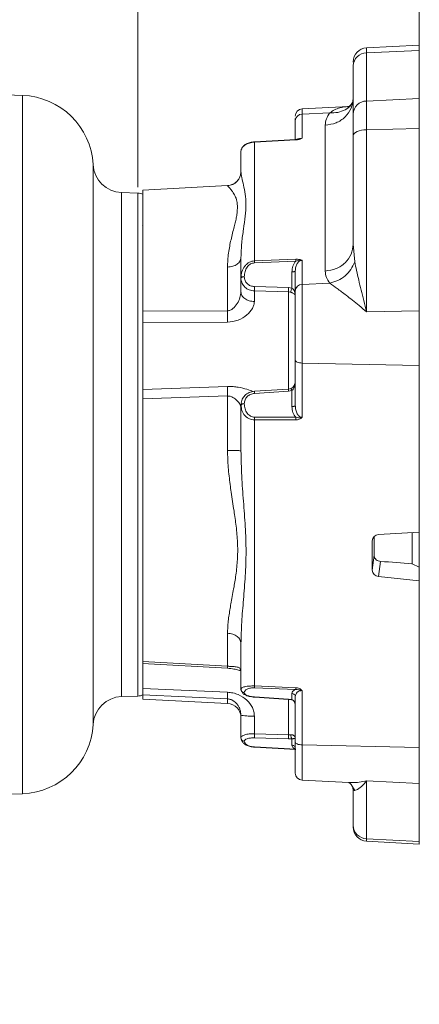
# Model space of a CAD drawing. Header units: inches. Extents: x 0.3 to 33.9, y 0.2 to 21.7.
# Tile 6 of 17: x 12.4 to 15.8, y 5.2 to 13.6. Entities that reach past the tile are written whole.
import ezdxf

# ---------------------------------------------------------------- set-up
doc = ezdxf.new("R2010")
doc.units = ezdxf.units.IN
doc.header["$MEASUREMENT"] = 0
doc.layers.add('SLD-0', color=7, linetype='Continuous', lineweight=15)
doc.styles.add('SLDTEXTSTYLE0', font='TXT', dxfattribs={"width": 0.75})
doc.dimstyles.new('SLDDIMSTYLE0', dxfattribs={"dimtxt": 0.25, "dimasz": 0.13, "dimexe": 0, "dimexo": 0.0625, "dimgap": 0.0625, "dimtad": 0, "dimtih": 1, "dimtoh": 1, "dimrnd": 1e-09, "dimzin": 12, "dimdsep": 46, "dimtxsty": 'SLDTEXTSTYLE0', "dimsah": 1, "dimcen": 0.09, "dimadec": 0, "dimazin": 3, "dimtfac": 1, "dimtofl": 0, "dimtmove": 0, "dimatfit": 3, "dimfxl": 1, "dimfrac": 2, "dimtolj": 1, "dimtzin": 12, "dimarcsym": 0})
doc.dimstyles.new('SLDDIMSTYLE2', dxfattribs={"dimtxt": 0, "dimasz": 0.13, "dimexe": 0, "dimexo": 0.0625, "dimgap": 0, "dimtad": 0, "dimtih": 1, "dimtoh": 1, "dimdec": 0, "dimrnd": 1e-09, "dimzin": 0, "dimdsep": 46, "dimtxsty": 'Standard', "dimsah": 1, "dimcen": 0.09, "dimadec": 0, "dimazin": 0, "dimtfac": 0.13, "dimtdec": 0, "dimtofl": 0, "dimtmove": 0, "dimatfit": 3, "dimfxl": 1, "dimfrac": 2, "dimtolj": 1, "dimtzin": 0, "dimarcsym": 0})

# ---------------------------------------------------------------- blocks, each defined once
blk = doc.blocks.new('_D_8')
at = {"layer": 'SLD-0'}
for p, q in [((13.3825, 12.1594), (13.3825, 14.0317)), ((10.5489, 13.9435), (10.4981, 13.9435)), ((10.4981, 13.9435), (10.4981, 13.5467)), ((11.6918, 13.9435), (11.7426, 13.9435)), ((11.7426, 13.9435), (11.7426, 13.5467)), ((8.8583, 13.9067), (10.4093, 13.9067)), ((13.3825, 13.9067), (11.8315, 13.9067)), ((10.4981, 13.5467), (10.5489, 13.5467)), ((11.7426, 13.5467), (11.6918, 13.5467))]:
    blk.add_line(p, q, dxfattribs=at)
for points in [[(8.8583, 13.9067), (8.9883, 13.8867), (8.9883, 13.9267)], [(13.3825, 13.9067), (13.2525, 13.9267), (13.2525, 13.8867)]]:
    blk.add_solid(points, dxfattribs=at)
at = {"layer": 'SLD-0', "char_height": 0.25, "attachment_point": 1, "style": 'SLDTEXTSTYLE0'}
for s, insert in [('4.52', (10.6955, 14.3166, -0.8581)), ('114.91', (10.6124, 13.8689, -0.8581))]:
    blk.add_mtext(s, dxfattribs=dict(at, insert=insert))
blk = doc.blocks.new('_D_9')
at = {"layer": 'SLD-0'}
for p, q in [((15.7663, 12.7063), (15.7663, 15.0658)), ((8.8583, 14.9408), (11.6012, 14.9408)), ((11.7408, 14.9776), (11.69, 14.9776)), ((11.69, 14.9776), (11.69, 14.5807)), ((12.8837, 14.9776), (12.9345, 14.9776)), ((12.9345, 14.9776), (12.9345, 14.5807)), ((15.7663, 14.9408), (13.0234, 14.9408)), ((11.69, 14.5807), (11.7408, 14.5807)), ((12.9345, 14.5807), (12.8837, 14.5807))]:
    blk.add_line(p, q, dxfattribs=at)
for points in [[(8.8583, 14.9408), (8.9883, 14.9208), (8.9883, 14.9608)], [(15.7663, 14.9408), (15.6363, 14.9608), (15.6363, 14.9208)]]:
    blk.add_solid(points, dxfattribs=at)
at = {"layer": 'SLD-0', "char_height": 0.25, "attachment_point": 1, "style": 'SLDTEXTSTYLE0'}
for s, insert in [('6.91', (11.8875, 15.3506, -0.8581)), ('175.46', (11.8043, 14.903, -0.8581))]:
    blk.add_mtext(s, dxfattribs=dict(at, insert=insert))

msp = doc.modelspace()

# ---------------------------------------------------------------- linework, layer by layer
at = {"color": 7, "linetype": 'Continuous', "lineweight": 15}
for p, q in [((15.7663, 13.3625), (15.32, 13.3391)), ((15.7663, 13.3173), (15.7663, 13.3625)), ((15.32, 13.2959), (15.7663, 13.3173)), ((15.32, 13.2959), (15.32, 12.8886)), ((15.7663, 12.9099), (15.7663, 13.3173)), ((15.2063, 13.2176), (15.2063, 13.2178)), ((15.2063, 13.1972), (15.2063, 13.1865)), ((15.2063, 13.1865), (15.2063, 12.7791)), ((12.4069, 12.9364), (8.8583, 13.0604)), ((15.1704, 12.8424), (14.7731, 12.8216)), ((15.32, 12.8886), (15.7663, 12.9099)), ((15.32, 12.8886), (15.32, 12.6463)), ((15.7663, 12.6563), (15.7663, 12.9099)), ((14.7731, 12.7779), (15.0095, 12.7892)), ((14.7731, 12.7779), (14.7731, 12.5731)), ((14.7163, 12.7399), (14.7163, 12.7232)), ((14.7163, 12.5624), (14.7163, 12.7232)), ((14.9694, 11.449), (14.9694, 12.6837)), ((15.2063, 12.5952), (15.2063, 11.677)), ((15.32, 12.6463), (15.7663, 12.6563)), ((15.32, 12.6463), (15.32, 11.1027)), ((15.7663, 11.1127), (15.7663, 12.6563)), ((14.7216, 12.5627), (14.3695, 12.5427)), ((14.7208, 12.56), (14.37, 12.5402)), ((14.37, 12.5402), (14.37, 11.5351)), ((14.747, 12.5666), (14.7206, 12.5626)), ((14.7731, 12.5731), (14.7457, 12.5662)), ((14.2563, 12.4648), (14.2563, 12.292)), ((14.2625, 12.4852), (14.2583, 12.4781)), ((14.1426, 12.1728), (13.4263, 12.1352)), ((13.3825, 12.1094), (13.2453, 12.1142)), ((13.4263, 12.1352), (13.4263, 11.1089)), ((13.424, 11.8337), (13.4215, 11.8335)), ((15.2063, 11.677), (15.2193, 11.5269)), ((14.2563, 11.5644), (14.2563, 11.3916)), ((14.37, 11.5351), (14.7208, 11.5488)), ((14.37, 11.5184), (14.7208, 11.5321)), ((14.7731, 11.5407), (14.7731, 11.3359)), ((14.1426, 11.4823), (14.1426, 11.1134)), ((14.6878, 11.4412), (14.6878, 11.3054)), ((14.7163, 11.4519), (14.7163, 11.2812)), ((14.2563, 11.3895), (14.2563, 11.3916)), ((14.2563, 11.3895), (14.2593, 11.3647)), ((14.2847, 11.4002), (14.2847, 11.4023)), ((15.0095, 11.3472), (14.7731, 11.3359)), ((14.6594, 11.3105), (14.37, 11.3178)), ((14.37, 11.1904), (14.37, 11.2806)), ((14.37, 11.2806), (14.6594, 11.273)), ((14.6878, 11.3054), (14.6594, 11.3105)), ((14.6784, 11.2696), (14.6594, 11.273)), ((14.7731, 11.3359), (14.7731, 10.6706)), ((13.4263, 11.1089), (14.1426, 11.1134)), ((13.4263, 11.1089), (13.4263, 10.3671)), ((15.32, 11.1027), (15.7663, 11.1127)), ((15.7663, 10.6494), (15.7663, 11.1127)), ((13.4263, 11.0136), (14.1426, 11.0158)), ((14.7163, 10.695), (14.7163, 10.3122)), ((14.7731, 10.6706), (15.7663, 10.6494)), ((14.7731, 10.6706), (14.7731, 10.2115)), ((15.7663, 9.2384), (15.7663, 10.6494)), ((14.1426, 10.4719), (13.4263, 10.4469)), ((14.6591, 10.4503), (14.3697, 10.4321)), ((14.37, 10.4129), (14.6594, 10.4311)), ((14.6787, 10.4546), (14.6591, 10.4503)), ((14.6594, 10.4311), (14.6878, 10.4373)), ((14.6878, 10.4373), (14.6878, 10.3015)), ((14.1426, 10.3914), (13.4263, 10.3671)), ((13.4263, 10.3671), (13.4263, 8.1446)), ((14.1426, 9.93), (14.1426, 10.3914)), ((14.2584, 10.3185), (14.2563, 10.3145)), ((14.2563, 10.3145), (14.2563, 10.3166)), ((14.2601, 10.2924), (14.2563, 10.3145)), ((14.2563, 10.3145), (14.2563, 9.9272)), ((14.2565, 10.3044), (14.2577, 10.316)), ((14.2605, 10.322), (14.2593, 10.3153)), ((14.2847, 10.3252), (14.2847, 10.3273)), ((14.7208, 10.2118), (14.37, 10.2123)), ((14.37, 10.1894), (14.37, 7.9361)), ((14.7208, 10.1889), (14.37, 10.1894)), ((15.4216, 9.2182), (15.7663, 9.2384)), ((15.7063, 9.2349), (15.7063, 8.9678)), ((15.7663, 8.9388), (15.7663, 9.2384)), ((15.3669, 8.9181), (15.3669, 9.1648)), ((15.3829, 9.1652), (15.3831, 9.0438)), ((15.3831, 9.0438), (15.3669, 8.9181)), ((15.4216, 8.8624), (15.4382, 8.9912)), ((15.7063, 8.9708), (15.7663, 8.9414)), ((15.7663, 8.8275), (15.7663, 8.9414)), ((15.7663, 8.8275), (15.4216, 8.8624)), ((15.7663, 7.4164), (15.7663, 8.8275)), ((14.1426, 8.3832), (14.1426, 8.1034)), ((14.2563, 8.2959), (14.2563, 7.9086)), ((13.4215, 8.1272), (14.142, 8.0862)), ((13.4263, 8.1446), (14.1426, 8.1034)), ((13.4263, 8.1446), (13.4263, 8.1298)), ((13.4263, 8.1248), (13.4263, 7.8613)), ((14.37, 7.9361), (14.7208, 7.9216)), ((14.37, 7.9203), (14.7208, 7.9059)), ((13.2453, 7.8465), (13.3825, 7.8513)), ((14.1426, 7.8832), (13.4263, 7.9143)), ((14.1426, 7.8268), (13.4263, 7.8605)), ((13.4263, 7.8605), (13.4263, 7.8255)), ((14.2563, 7.9078), (14.2563, 7.9086)), ((14.2563, 7.9078), (14.2588, 7.8991)), ((14.2847, 7.8798), (14.2847, 7.8806)), ((14.3696, 7.8415), (14.659, 7.8225)), ((14.6594, 7.8244), (14.37, 7.8434)), ((14.6878, 7.8729), (14.6878, 7.8208)), ((14.7163, 7.8449), (14.7163, 7.4621)), ((14.7731, 7.8968), (14.7731, 7.4376)), ((13.4263, 7.8255), (14.1426, 7.7879)), ((14.659, 7.8225), (14.6839, 7.8194)), ((14.6878, 7.8208), (14.6594, 7.8244)), ((14.37, 7.532), (14.37, 7.6805)), ((14.2563, 7.4968), (14.2593, 7.5056)), ((14.6594, 7.5236), (14.37, 7.532)), ((14.6594, 7.5236), (14.6784, 7.5238)), ((14.2563, 7.496), (14.2563, 7.4968)), ((14.2602, 7.483), (14.2563, 7.496)), ((14.2584, 7.4828), (14.2624, 7.4758)), ((14.2847, 7.468), (14.2847, 7.4688)), ((14.37, 7.4968), (14.6594, 7.4875)), ((14.7208, 7.4001), (14.37, 7.4199)), ((14.6594, 7.4875), (14.6878, 7.4883)), ((14.6878, 7.4883), (14.6878, 7.4363)), ((14.7731, 7.4376), (15.7663, 7.4164)), ((14.3694, 7.418), (14.7216, 7.398)), ((15.7663, 7.1105), (15.7663, 7.4164)), ((14.7731, 7.1391), (15.1704, 7.1183)), ((15.32, 7.1329), (15.7663, 7.1105)), ((15.32, 7.1329), (15.32, 6.6426)), ((15.7663, 6.6202), (15.7663, 7.1105)), ((10.91, 6.972), (12.4069, 7.0243)), ((15.2063, 7.0491), (15.2091, 7.0497)), ((15.2063, 7.0491), (15.2063, 6.7574)), ((15.32, 6.6426), (15.7663, 6.6202)), ((15.32, 6.6216), (15.7663, 6.5983)), ((15.7663, 6.5983), (15.7663, 6.6202))]:
    msp.add_line(p, q, dxfattribs=at)
at = {"color": 8, "linetype": 'Continuous', "lineweight": 15}
for p, q in [((15.32, 13.3391), (15.32, 13.2959)), ((12.4069, 12.9364), (12.4069, 9.9804)), ((14.7731, 12.8216), (14.7731, 12.7779)), ((13.0044, 12.3505), (13.0044, 7.6102)), ((14.1426, 12.1722), (14.1426, 12.1728)), ((13.2453, 9.9804), (13.2453, 12.1142)), ((13.3825, 12.1094), (13.3825, 9.9804)), ((14.6594, 11.273), (14.6594, 10.4434)), ((12.4069, 9.9804), (12.4069, 7.0243)), ((13.2453, 7.8465), (13.2453, 9.9804)), ((13.3825, 9.9804), (13.3825, 7.8513)), ((15.3669, 9.1648), (15.3686, 9.1774)), ((14.1426, 7.7879), (14.1426, 7.8268)), ((14.6594, 7.8235), (14.6594, 7.5236)), ((14.7731, 7.4376), (14.7731, 7.1391)), ((15.1888, 7.102), (15.2193, 7.052)), ((15.2091, 7.0497), (15.2193, 7.052)), ((15.32, 6.6426), (15.32, 6.6216))]:
    msp.add_line(p, q, dxfattribs=at)
at = {"color": 7, "linetype": 'Continuous', "lineweight": 15, "flags": 128}
for points in [[(15.2063, 12.5952), (15.2084, 12.6049), (15.2148, 12.6142), (15.2252, 12.6228), (15.2392, 12.6304), (15.2564, 12.6368), (15.276, 12.6417), (15.2975, 12.6449), (15.32, 12.6463)], [(14.7163, 10.695), (14.7174, 10.6904), (14.7205, 10.686), (14.7257, 10.6819), (14.7328, 10.6782), (14.7413, 10.6752), (14.7512, 10.6728), (14.7619, 10.6713), (14.7731, 10.6706)], [(14.7163, 7.4621), (14.7174, 7.4574), (14.7205, 7.453), (14.7257, 7.4489), (14.7328, 7.4452), (14.7413, 7.4422), (14.7512, 7.4399), (14.7619, 7.4383), (14.7731, 7.4376)]]:
    msp.add_lwpolyline(points, dxfattribs=at)
at = {"color": 7, "linetype": 'Continuous', "lineweight": 15}
for centre, radius, start, end in [((15.3263, 13.2192), 0.12, 93, 180), ((15.3207, 13.1814), 0.1145, 90.34128, 177.46276), ((12.3853, 12.3168), 0.62, 3.11173, 88), ((15.3207, 12.7741), 0.1145, 90.34128, 177.46276), ((14.7763, 12.7617), 0.06, 93, 180), ((14.7735, 12.7207), 0.0573, 90.34124, 177.46265), ((13.254, 12.364), 0.25, 183.11173, 268), ((14.1363, 12.2926), 0.12, 273, 0), ((13.3783, 11.9895), 0.12, 66.42182, 88), ((14.7735, 11.2786), 0.0573, 90.34126, 177.46275), ((15.4225, 9.1626), 0.0556, 90.85276, 177.79473), ((15.4254, 8.9208), 0.0585, 182.56176, 266.33936), ((13.254, 7.5967), 0.25, 92, 176.88827), ((13.3783, 7.9712), 0.12, 272, 293.57818), ((14.1363, 7.6681), 0.12, 0, 87), ((12.3853, 7.6439), 0.62, 272, 356.88827), ((14.7763, 7.199), 0.06, 180, 267), ((15.3235, 6.7598), 0.1172, 181.17544, 268.29146), ((15.3263, 6.7415), 0.12, 180, 267)]:
    msp.add_arc(centre, radius, start, end, dxfattribs=at)
for centre, major_axis, ratio, start_param, end_param in [((15.4877, 9.9804), (0.0428, 2.001), 0.047841, 1.97154, 1.991375), ((13.313, 9.9804), (22.9031, -1.826), 0.035728, 4.80816, 4.819922)]:
    msp.add_ellipse(centre, major_axis=major_axis, ratio=ratio, start_param=start_param, end_param=end_param, dxfattribs=at)
for points, knots in [([(14.9694, 12.6837), (15.0008, 12.6884), (15.0637, 12.6978), (15.1416, 12.7511), (15.1958, 12.8249), (15.2028, 12.8827), (15.2063, 12.9117)], [0, 0, 0, 0, 0.2500005, 0.4999994, 0.7500002, 1, 1, 1, 1]), ([(15.19, 12.8591), (15.1829, 12.8525), (15.1699, 12.8405), (15.158, 12.8389), (15.1593, 12.8398), (15.1595, 12.84)], [0, 0, 0, 0, 0.487523, 0.894623, 1, 1, 1, 1]), ([(15.2065, 12.9112), (15.2048, 12.8986), (15.2017, 12.8744), (15.1936, 12.8639), (15.1897, 12.8588)], [0, 0, 0, 0, 0.520441, 1, 1, 1, 1]), ([(14.9694, 12.6837), (14.971, 12.7017), (14.9741, 12.7371), (14.9979, 12.7721), (15.0095, 12.7892)], [0, 0, 0, 0, 0.510172, 1, 1, 1, 1]), ([(15.2063, 12.7791), (15.2063, 12.7691), (15.2063, 12.7488), (15.2063, 12.7053), (15.2063, 12.6543), (15.2063, 12.6148), (15.2063, 12.5952)], [0, 0, 0, 0, 0.248015, 0.5, 0.751986, 1, 1, 1, 1]), ([(14.3699, 12.5427), (14.3639, 12.5422), (14.3518, 12.5412), (14.3272, 12.5362), (14.2984, 12.525), (14.2761, 12.5104), (14.2704, 12.4993), (14.269, 12.4965)], [0, 0, 0, 0, 0.131102, 0.267168, 0.56051, 0.888831, 1, 1, 1, 1]), ([(14.7731, 12.5731), (14.77, 12.5714), (14.7637, 12.5679), (14.7505, 12.564), (14.7361, 12.5612), (14.7259, 12.5605), (14.7208, 12.56)], [0, 0, 0, 0, 0.2444647, 0.4990197, 0.7447555, 1, 1, 1, 1]), ([(14.7295, 12.564), (14.7305, 12.5645), (14.733, 12.5661), (14.7411, 12.5684), (14.751, 12.5706), (14.7619, 12.5723), (14.7695, 12.5728), (14.7731, 12.5731)], [0, 0, 0, 0, 0.154569, 0.414008, 0.634945, 0.823863, 1, 1, 1, 1]), ([(14.2677, 12.4945), (14.2665, 12.4933), (14.2567, 12.4841), (14.2565, 12.4738), (14.2563, 12.4648)], [0, 0, 0, 0, 0.125321, 1, 1, 1, 1]), ([(14.2563, 12.292), (14.2546, 12.2768), (14.2512, 12.2464), (14.2252, 12.2076), (14.1878, 12.1796), (14.1576, 12.1747), (14.1426, 12.1722)], [0, 0, 0, 0, 0.25, 0.5, 0.75, 1, 1, 1, 1]), ([(14.2563, 12.292), (14.2578, 12.2754), (14.261, 12.242), (14.2777, 12.1774), (14.2942, 12.1021), (14.3006, 12.0132), (14.294, 11.9155), (14.2778, 11.8071), (14.261, 11.6913), (14.2579, 11.6064), (14.2563, 11.5644)], [0, 0, 0, 0, 0.121819, 0.246159, 0.37231, 0.499812, 0.627339, 0.753412, 0.877968, 1, 1, 1, 1]), ([(14.1426, 12.1722), (14.1429, 12.1715), (14.1435, 12.17), (14.1482, 12.165), (14.1552, 12.1578), (14.164, 12.1483), (14.174, 12.1366), (14.1853, 12.1218), (14.1967, 12.1042), (14.2068, 12.0851), (14.2155, 12.0648), (14.2216, 12.0419), (14.2252, 12.0158), (14.2264, 11.9855), (14.2245, 11.9503), (14.2191, 11.9103), (14.2105, 11.8679), (14.1986, 11.8215), (14.1853, 11.7707), (14.172, 11.7164), (14.1601, 11.6605), (14.1506, 11.6024), (14.144, 11.5429), (14.143, 11.5018), (14.1426, 11.4823)], [0, 0, 0, 0, 0.038535, 0.080092, 0.124727, 0.164935, 0.204062, 0.249935, 0.297039, 0.336894, 0.375079, 0.416202, 0.457771, 0.499837, 0.549207, 0.599286, 0.647846, 0.695432, 0.749651, 0.802631, 0.851567, 0.902468, 0.953627, 1, 1, 1, 1]), ([(14.9694, 11.449), (15.0008, 11.4537), (15.0637, 11.4631), (15.1416, 11.5164), (15.1958, 11.5902), (15.2028, 11.648), (15.2063, 11.677)], [0, 0, 0, 0, 0.25, 0.499999, 0.75, 1, 1, 1, 1]), ([(14.1426, 11.4823), (14.1576, 11.484), (14.1878, 11.4874), (14.2252, 11.5065), (14.2512, 11.5331), (14.2546, 11.5539), (14.2563, 11.5644)], [0, 0, 0, 0, 0.249999, 0.5, 0.75, 1, 1, 1, 1]), ([(14.2563, 11.3916), (14.2578, 11.4092), (14.2607, 11.4447), (14.2821, 11.4852), (14.3063, 11.5105), (14.3266, 11.5241), (14.348, 11.5327), (14.3627, 11.5343), (14.37, 11.5351)], [0, 0, 0, 0, 0.264813, 0.534273, 0.663663, 0.782931, 0.892859, 1, 1, 1, 1]), ([(14.2847, 11.4023), (14.2858, 11.4166), (14.288, 11.4449), (14.3037, 11.4777), (14.3219, 11.4985), (14.3372, 11.5095), (14.3534, 11.5166), (14.3645, 11.5178), (14.37, 11.5184)], [0, 0, 0, 0, 0.277705, 0.553433, 0.679079, 0.796462, 0.899573, 1, 1, 1, 1]), ([(14.37, 11.5184), (14.37, 11.5202), (14.3699, 11.5238), (14.3699, 11.5284), (14.3699, 11.5324), (14.37, 11.5342), (14.37, 11.5351)], [0, 0, 0, 0, 0.249998, 0.499997, 0.750002, 1, 1, 1, 1]), ([(14.7208, 11.5321), (14.7159, 11.5262), (14.7057, 11.5139), (14.6917, 11.4835), (14.6894, 11.4583), (14.6878, 11.4412)], [0, 0, 0, 0, 0.22889, 0.474655, 1, 1, 1, 1]), ([(14.7731, 11.5407), (14.7695, 11.5403), (14.7619, 11.5394), (14.751, 11.5339), (14.7409, 11.5255), (14.7286, 11.5093), (14.7184, 11.4841), (14.717, 11.4628), (14.7163, 11.4519)], [0, 0, 0, 0, 0.085631, 0.177477, 0.28488, 0.411019, 0.699073, 1, 1, 1, 1]), ([(14.7208, 11.5488), (14.7207, 11.5479), (14.7207, 11.5461), (14.7206, 11.5421), (14.7207, 11.5375), (14.7207, 11.5339), (14.7208, 11.5321)], [0, 0, 0, 0, 0.249999, 0.5, 0.750004, 1, 1, 1, 1]), ([(14.7208, 11.5488), (14.7259, 11.5489), (14.7361, 11.549), (14.7505, 11.5476), (14.7637, 11.5451), (14.77, 11.5421), (14.7731, 11.5407)], [0, 0, 0, 0, 0.2550415, 0.50097, 0.7553675, 1, 1, 1, 1]), ([(14.7208, 11.5321), (14.7286, 11.5347), (14.7461, 11.5404), (14.7635, 11.5406), (14.7731, 11.5407)], [0, 0, 0, 0, 0.450098, 1, 1, 1, 1]), ([(15.2193, 11.5269), (15.2096, 11.5052), (15.1902, 11.4617), (15.1398, 11.4073), (15.0784, 11.3659), (15.0325, 11.3534), (15.0095, 11.3472)], [0, 0, 0, 0, 0.250043, 0.499976, 0.74992, 1, 1, 1, 1]), ([(15.2193, 11.527), (15.2242, 11.5029), (15.2341, 11.4534), (15.253, 11.3732), (15.2737, 11.2884), (15.2963, 11.1981), (15.3119, 11.1353), (15.32, 11.1027)], [0, 0, 0, 0, 0.185331, 0.380471, 0.581117, 0.782722, 1, 1, 1, 1]), ([(14.6878, 11.4412), (14.6916, 11.4414), (14.6992, 11.4419), (14.7085, 11.4444), (14.715, 11.4479), (14.7159, 11.4506), (14.7163, 11.4519)], [0, 0, 0, 0, 0.250004, 0.499998, 0.749998, 1, 1, 1, 1]), ([(15.0095, 11.3472), (14.9979, 11.3633), (14.9741, 11.396), (14.971, 11.4311), (14.9694, 11.449)], [0, 0, 0, 0, 0.4898277, 1, 1, 1, 1]), ([(14.2563, 11.3916), (14.2567, 11.393), (14.2575, 11.3957), (14.264, 11.3992), (14.2734, 11.4017), (14.2809, 11.4021), (14.2847, 11.4023)], [0, 0, 0, 0, 0.2499977, 0.4999929, 0.7499981, 1, 1, 1, 1]), ([(14.2563, 11.3895), (14.2567, 11.3909), (14.2575, 11.3936), (14.264, 11.3971), (14.2734, 11.3996), (14.2809, 11.4), (14.2847, 11.4002)], [0, 0, 0, 0, 0.249997, 0.499995, 0.749998, 1, 1, 1, 1]), ([(14.2563, 11.2727), (14.2563, 11.2955), (14.2563, 11.341), (14.2563, 11.3733), (14.2563, 11.3895)], [0, 0, 0, 0, 0.5, 1, 1, 1, 1]), ([(14.37, 11.3178), (14.3587, 11.3193), (14.336, 11.3223), (14.3079, 11.3414), (14.2886, 11.3684), (14.286, 11.3896), (14.2847, 11.4002)], [0, 0, 0, 0, 0.250229, 0.500117, 0.74989, 1, 1, 1, 1]), ([(15.32, 11.1027), (15.2989, 11.1209), (15.2587, 11.1555), (15.2007, 11.2024), (15.1375, 11.2518), (15.0689, 11.303), (15.029, 11.3327), (15.0095, 11.3472)], [0, 0, 0, 0, 0.183646, 0.349358, 0.512529, 0.76175, 1, 1, 1, 1]), ([(14.1426, 11.1134), (14.1465, 11.1136), (14.1546, 11.1139), (14.1705, 11.119), (14.1973, 11.1362), (14.2258, 11.1735), (14.2504, 11.2239), (14.2544, 11.2569), (14.2563, 11.2727)], [0, 0, 0, 0, 0.0546483, 0.1115996, 0.2301254, 0.4897294, 0.7544164, 1, 1, 1, 1]), ([(14.2563, 11.2727), (14.258, 11.2623), (14.2613, 11.2414), (14.2873, 11.2148), (14.3247, 11.1955), (14.3549, 11.1921), (14.37, 11.1904)], [0, 0, 0, 0, 0.250001, 0.500001, 0.750002, 1, 1, 1, 1]), ([(14.37, 11.2806), (14.3698, 11.283), (14.3695, 11.2876), (14.3694, 11.2981), (14.3696, 11.3086), (14.3699, 11.3147), (14.37, 11.3178)], [0, 0, 0, 0, 0.279847, 0.559233, 0.779575, 1, 1, 1, 1]), ([(14.6594, 11.273), (14.6592, 11.2753), (14.6589, 11.2798), (14.6588, 11.2904), (14.659, 11.3011), (14.6593, 11.3074), (14.6594, 11.3105)], [0, 0, 0, 0, 0.279845, 0.559196, 0.779554, 1, 1, 1, 1]), ([(14.6784, 11.2696), (14.6785, 11.2716), (14.6787, 11.2756), (14.6807, 11.2848), (14.6839, 11.2953), (14.6865, 11.302), (14.6878, 11.3054)], [0, 0, 0, 0, 0.250135, 0.5, 0.749867, 1, 1, 1, 1]), ([(14.7163, 11.2394), (14.7158, 11.2424), (14.7151, 11.2478), (14.7082, 11.2555), (14.6983, 11.2617), (14.6872, 11.2665), (14.6812, 11.2686), (14.6784, 11.2696)], [0, 0, 0, 0, 0.289109, 0.529848, 0.789434, 0.899192, 1, 1, 1, 1]), ([(14.6878, 11.3054), (14.6921, 11.3016), (14.7021, 11.2928), (14.7136, 11.2706), (14.7152, 11.252), (14.7163, 11.2394)], [0, 0, 0, 0, 0.19349, 0.455897, 1, 1, 1, 1]), ([(14.7163, 11.2812), (14.7163, 11.2688), (14.7163, 11.2434), (14.7163, 11.1872), (14.7163, 11.1174), (14.7163, 11.0357), (14.7163, 10.9474), (14.7163, 10.8581), (14.7163, 10.7725), (14.7163, 10.7203), (14.7163, 10.695)], [0, 0, 0, 0, 0.116516, 0.240011, 0.368641, 0.5, 0.631359, 0.759989, 0.883484, 1, 1, 1, 1]), ([(14.1426, 11.0158), (14.1734, 11.0195), (14.2337, 11.0269), (14.307, 11.0742), (14.349, 11.1224), (14.3673, 11.1622), (14.3691, 11.1811), (14.37, 11.1904)], [0, 0, 0, 0, 0.2736852, 0.5340854, 0.7743444, 0.8883253, 1, 1, 1, 1]), ([(13.4263, 11.1089), (13.4263, 11.1012), (13.4263, 11.0817), (13.4263, 11.0481), (13.4263, 11.0243), (13.4263, 11.0136)], [0, 0, 0, 0, 0.264035, 0.671141, 1, 1, 1, 1]), ([(14.1426, 11.0158), (14.1422, 11.0348), (14.1417, 11.0688), (14.1423, 11.0997), (14.1426, 11.1134)], [0, 0, 0, 0, 0.559105, 1, 1, 1, 1]), ([(14.7163, 10.5247), (14.7158, 10.5171), (14.715, 10.5021), (14.7076, 10.4815), (14.6975, 10.4671), (14.6872, 10.4585), (14.6815, 10.4558), (14.6787, 10.4546)], [0, 0, 0, 0, 0.279639, 0.545876, 0.788562, 0.898178, 1, 1, 1, 1]), ([(14.7163, 10.5247), (14.7153, 10.5076), (14.7139, 10.4821), (14.7029, 10.4553), (14.6946, 10.4432), (14.69, 10.4392), (14.6878, 10.4373)], [0, 0, 0, 0, 0.538468, 0.803948, 0.910037, 1, 1, 1, 1]), ([(13.4263, 10.4469), (13.4263, 10.4418), (13.4263, 10.4287), (13.4263, 10.4011), (13.4263, 10.3776), (13.4263, 10.3671)], [0, 0, 0, 0, 0.264035, 0.67114, 1, 1, 1, 1]), ([(14.1426, 10.3914), (14.1422, 10.4097), (14.1417, 10.4426), (14.1423, 10.4629), (14.1426, 10.4719)], [0, 0, 0, 0, 0.559104, 1, 1, 1, 1]), ([(14.2563, 10.3166), (14.2569, 10.3252), (14.258, 10.3414), (14.2681, 10.3688), (14.2887, 10.3981), (14.325, 10.4239), (14.3551, 10.4289), (14.37, 10.4313)], [0, 0, 0, 0, 0.149384, 0.282688, 0.500359, 0.754256, 1, 1, 1, 1]), ([(14.37, 10.4313), (14.3698, 10.4318), (14.3695, 10.4328), (14.3694, 10.4284), (14.3696, 10.4215), (14.3699, 10.4158), (14.37, 10.4129)], [0, 0, 0, 0, 0.279848, 0.559234, 0.779576, 1, 1, 1, 1]), ([(14.6594, 10.4492), (14.6592, 10.4498), (14.6589, 10.451), (14.6588, 10.4468), (14.659, 10.4398), (14.6593, 10.434), (14.6594, 10.4311)], [0, 0, 0, 0, 0.279848, 0.559196, 0.779555, 1, 1, 1, 1]), ([(14.6878, 10.4373), (14.6864, 10.4407), (14.6834, 10.4474), (14.6803, 10.4531), (14.6786, 10.4552), (14.6784, 10.454), (14.6784, 10.4534)], [0, 0, 0, 0, 0.279849, 0.559207, 0.779561, 1, 1, 1, 1]), ([(14.2563, 10.2998), (14.2545, 10.3061), (14.2517, 10.3159), (14.2379, 10.3352), (14.2203, 10.3556), (14.1973, 10.3764), (14.1705, 10.3883), (14.1546, 10.3915), (14.1465, 10.3914), (14.1426, 10.3914)], [0, 0, 0, 0, 0.245419, 0.376736, 0.510598, 0.770028, 0.888475, 0.945385, 1, 1, 1, 1]), ([(14.2847, 10.3273), (14.286, 10.338), (14.2886, 10.3594), (14.3079, 10.3871), (14.336, 10.4072), (14.3587, 10.411), (14.37, 10.4129)], [0, 0, 0, 0, 0.25011, 0.499883, 0.749771, 1, 1, 1, 1]), ([(14.2847, 10.3273), (14.2809, 10.3271), (14.2734, 10.3267), (14.264, 10.3242), (14.2575, 10.3207), (14.2567, 10.318), (14.2563, 10.3166)], [0, 0, 0, 0, 0.2500019, 0.5000071, 0.7500023, 1, 1, 1, 1]), ([(14.2584, 10.3197), (14.258, 10.3148), (14.2572, 10.305), (14.2579, 10.2952), (14.2583, 10.2903)], [0, 0, 0, 0, 0.5019887, 1, 1, 1, 1]), ([(14.37, 10.2123), (14.3645, 10.2127), (14.3534, 10.2135), (14.3372, 10.2201), (14.3219, 10.2305), (14.3037, 10.2506), (14.288, 10.2828), (14.2858, 10.3111), (14.2847, 10.3252)], [0, 0, 0, 0, 0.100367, 0.203535, 0.320794, 0.446565, 0.722294, 1, 1, 1, 1]), ([(14.7163, 10.3122), (14.7159, 10.3108), (14.715, 10.3081), (14.7085, 10.3046), (14.6992, 10.3021), (14.6916, 10.3017), (14.6878, 10.3015)], [0, 0, 0, 0, 0.250002, 0.500002, 0.749996, 1, 1, 1, 1]), ([(14.6878, 10.3015), (14.6894, 10.2844), (14.6917, 10.2594), (14.7057, 10.2295), (14.7159, 10.2176), (14.7208, 10.2118)], [0, 0, 0, 0, 0.5253432, 0.7710189, 1, 1, 1, 1]), ([(14.7163, 10.3122), (14.717, 10.2995), (14.7184, 10.2747), (14.7286, 10.2459), (14.7409, 10.2277), (14.751, 10.2183), (14.7619, 10.2125), (14.7695, 10.2118), (14.7731, 10.2115)], [0, 0, 0, 0, 0.300927, 0.588982, 0.715112, 0.822523, 0.914369, 1, 1, 1, 1]), ([(14.37, 10.2123), (14.37, 10.2105), (14.3699, 10.2067), (14.3699, 10.2008), (14.3699, 10.1949), (14.37, 10.1912), (14.37, 10.1894)], [0, 0, 0, 0, 0.250001, 0.5, 0.75, 1, 1, 1, 1]), ([(14.7208, 10.1889), (14.7207, 10.1907), (14.7207, 10.1944), (14.7206, 10.2003), (14.7207, 10.2062), (14.7207, 10.2099), (14.7208, 10.2118)], [0, 0, 0, 0, 0.2500021, 0.5000023, 0.7500019, 1, 1, 1, 1]), ([(14.7208, 10.2118), (14.7286, 10.2099), (14.7461, 10.2056), (14.7635, 10.2094), (14.7731, 10.2115)], [0, 0, 0, 0, 0.450098, 1, 1, 1, 1]), ([(14.7731, 10.2115), (14.77, 10.208), (14.7637, 10.2009), (14.7505, 10.194), (14.7361, 10.1896), (14.7259, 10.1891), (14.7208, 10.1889)], [0, 0, 0, 0, 0.244466, 0.49902, 0.744756, 1, 1, 1, 1]), ([(14.1426, 9.93), (14.1429, 9.9061), (14.1436, 9.8582), (14.1484, 9.7857), (14.1554, 9.7139), (14.164, 9.6438), (14.1739, 9.5724), (14.1852, 9.4974), (14.1965, 9.4238), (14.2067, 9.354), (14.2155, 9.2875), (14.2226, 9.2198), (14.2273, 9.1519), (14.2289, 9.0867), (14.2273, 9.0221), (14.2228, 8.9573), (14.2157, 8.8934), (14.2068, 8.8329), (14.1966, 8.7722), (14.1853, 8.7102), (14.174, 8.6491), (14.164, 8.5926), (14.1554, 8.5387), (14.1484, 8.4852), (14.1436, 8.4329), (14.1429, 8.3997), (14.1426, 8.3832)], [0, 0, 0, 0, 0.0408782, 0.0821777, 0.124727, 0.1650375, 0.2042699, 0.2498827, 0.2974378, 0.3352343, 0.3749873, 0.4175742, 0.4585192, 0.4998207, 0.5390201, 0.5806006, 0.6246322, 0.6646735, 0.7024395, 0.7496916, 0.7954697, 0.834593, 0.8750911, 0.9177288, 0.9590954, 1, 1, 1, 1]), ([(14.2563, 9.9272), (14.2546, 9.9276), (14.2512, 9.9283), (14.2252, 9.9292), (14.1878, 9.9298), (14.1576, 9.9299), (14.1426, 9.93)], [0, 0, 0, 0, 0.25, 0.5, 0.75, 1, 1, 1, 1]), ([(14.2563, 9.9272), (14.2578, 9.856), (14.261, 9.712), (14.2777, 9.4985), (14.2939, 9.2851), (14.3018, 9.0736), (14.294, 8.867), (14.2778, 8.6681), (14.261, 8.4772), (14.2578, 8.3559), (14.2563, 8.2959)], [0, 0, 0, 0, 0.1218434, 0.2461598, 0.3722804, 0.499815, 0.6273453, 0.7534535, 0.8779731, 1, 1, 1, 1]), ([(15.4382, 8.9912), (15.4315, 8.9923), (15.4181, 8.9945), (15.401, 9.0049), (15.3887, 9.0193), (15.3836, 9.0332), (15.3832, 9.0415), (15.3831, 9.0438)], [0, 0, 0, 0, 0.227392, 0.45475, 0.683032, 0.911698, 1, 1, 1, 1]), ([(14.1426, 8.3832), (14.1576, 8.3814), (14.1878, 8.3778), (14.2252, 8.3574), (14.2512, 8.3291), (14.2546, 8.307), (14.2563, 8.2959)], [0, 0, 0, 0, 0.249999, 0.5, 0.75, 1, 1, 1, 1]), ([(13.4263, 8.1446), (13.4263, 8.1407), (13.4263, 8.1307), (13.4263, 8.1251), (13.4263, 8.127), (13.4263, 8.1271)], [0, 0, 0, 0, 0.387131, 0.984031, 1, 1, 1, 1]), ([(14.142, 8.0862), (14.1516, 8.0855), (14.171, 8.084), (14.1972, 8.08), (14.2191, 8.0751), (14.2412, 8.0687), (14.2491, 8.0638), (14.2503, 8.067), (14.2504, 8.0674)], [0, 0, 0, 0, 0.1528512, 0.3071549, 0.4627961, 0.6213929, 0.9548154, 1, 1, 1, 1]), ([(14.2601, 7.9141), (14.261, 7.9161), (14.2638, 7.9221), (14.2822, 7.9287), (14.3063, 7.9334), (14.3266, 7.9355), (14.348, 7.9365), (14.3627, 7.9362), (14.37, 7.9361)], [0, 0, 0, 0, 0.15801, 0.466616, 0.614802, 0.751397, 0.877294, 1, 1, 1, 1]), ([(14.2847, 7.8806), (14.2858, 7.886), (14.288, 7.8967), (14.3037, 7.9084), (14.3219, 7.9154), (14.3372, 7.9187), (14.3534, 7.9205), (14.3645, 7.9204), (14.37, 7.9203)], [0, 0, 0, 0, 0.277705, 0.553433, 0.679079, 0.796462, 0.899573, 1, 1, 1, 1]), ([(14.37, 7.9203), (14.37, 7.9211), (14.3699, 7.9227), (14.3699, 7.9264), (14.3699, 7.9308), (14.37, 7.9343), (14.37, 7.9361)], [0, 0, 0, 0, 0.250003, 0.5, 0.749997, 1, 1, 1, 1]), ([(14.7208, 7.9216), (14.7207, 7.9199), (14.7207, 7.9164), (14.7206, 7.912), (14.7207, 7.9083), (14.7207, 7.9067), (14.7208, 7.9059)], [0, 0, 0, 0, 0.249994, 0.500002, 0.750001, 1, 1, 1, 1]), ([(14.7208, 7.9216), (14.7259, 7.9212), (14.7361, 7.9203), (14.7505, 7.9152), (14.7637, 7.9078), (14.77, 7.9004), (14.7731, 7.8968)], [0, 0, 0, 0, 0.255041, 0.500969, 0.755368, 1, 1, 1, 1]), ([(13.4263, 7.9143), (13.4263, 7.9073), (13.4263, 7.8894), (13.4263, 7.8696), (13.4263, 7.8633), (13.4263, 7.8605)], [0, 0, 0, 0, 0.264034, 0.671139, 1, 1, 1, 1]), ([(14.1426, 7.8268), (14.1422, 7.8328), (14.1417, 7.8435), (14.1423, 7.8711), (14.1426, 7.8832)], [0, 0, 0, 0, 0.559106, 1, 1, 1, 1]), ([(14.37, 7.6805), (14.3691, 7.6929), (14.3674, 7.7183), (14.349, 7.7672), (14.3073, 7.8217), (14.2467, 7.8597), (14.1893, 7.8788), (14.1581, 7.8818), (14.1426, 7.8832)], [0, 0, 0, 0, 0.110602, 0.225732, 0.464683, 0.7228, 0.862269, 1, 1, 1, 1]), ([(14.2563, 7.9086), (14.2563, 7.9049), (14.2564, 7.9011), (14.2584, 7.8982), (14.2584, 7.8981)], [0, 0, 0, 0, 0.994074, 1, 1, 1, 1]), ([(14.2563, 7.9078), (14.2567, 7.9042), (14.2575, 7.8971), (14.264, 7.8881), (14.2734, 7.8815), (14.2809, 7.8804), (14.2847, 7.8798)], [0, 0, 0, 0, 0.250001, 0.499995, 0.749998, 1, 1, 1, 1]), ([(14.2584, 7.9149), (14.258, 7.9121), (14.2573, 7.9065), (14.2581, 7.9006), (14.2586, 7.8977)], [0, 0, 0, 0, 0.49803, 1, 1, 1, 1]), ([(14.2584, 7.8993), (14.2613, 7.8921), (14.2677, 7.8764), (14.2911, 7.8598), (14.3257, 7.8465), (14.3544, 7.8432), (14.3696, 7.8415)], [0, 0, 0, 0, 0.195542, 0.429081, 0.697474, 1, 1, 1, 1]), ([(14.37, 7.8434), (14.3587, 7.8447), (14.336, 7.8471), (14.3079, 7.856), (14.2886, 7.8674), (14.286, 7.8757), (14.2847, 7.8798)], [0, 0, 0, 0, 0.2502285, 0.5001165, 0.7498897, 1, 1, 1, 1]), ([(14.3696, 7.8417), (14.3696, 7.8416), (14.3697, 7.8412), (14.3699, 7.8424), (14.37, 7.8434)], [0, 0, 0, 0, 0.124949, 1, 1, 1, 1]), ([(14.7208, 7.9059), (14.7159, 7.9039), (14.7057, 7.8997), (14.6917, 7.8889), (14.6894, 7.8794), (14.6878, 7.8729)], [0, 0, 0, 0, 0.22889, 0.474654, 1, 1, 1, 1]), ([(14.6878, 7.8729), (14.6916, 7.8723), (14.6992, 7.8711), (14.7085, 7.8646), (14.715, 7.8556), (14.7159, 7.8485), (14.7163, 7.8449)], [0, 0, 0, 0, 0.2500035, 0.4999981, 0.749995, 1, 1, 1, 1]), ([(14.7731, 7.8968), (14.7695, 7.8968), (14.7619, 7.8968), (14.751, 7.8941), (14.7409, 7.8895), (14.7286, 7.8802), (14.7184, 7.8651), (14.717, 7.8517), (14.7163, 7.8449)], [0, 0, 0, 0, 0.085631, 0.177477, 0.28488, 0.411019, 0.699074, 1, 1, 1, 1]), ([(14.7208, 7.9059), (14.7286, 7.9059), (14.7461, 7.906), (14.7635, 7.9001), (14.7731, 7.8968)], [0, 0, 0, 0, 0.450098, 1, 1, 1, 1]), ([(14.2563, 7.6903), (14.2545, 7.7069), (14.2517, 7.7325), (14.2379, 7.7612), (14.2203, 7.7877), (14.1973, 7.8094), (14.1705, 7.8218), (14.1546, 7.8258), (14.1465, 7.8265), (14.1426, 7.8268)], [0, 0, 0, 0, 0.24542, 0.376736, 0.510598, 0.770029, 0.888475, 0.945386, 1, 1, 1, 1]), ([(14.659, 7.8227), (14.659, 7.8226), (14.6591, 7.8221), (14.6593, 7.8233), (14.6594, 7.8244)], [0, 0, 0, 0, 0.113447, 1, 1, 1, 1]), ([(14.6838, 7.8197), (14.684, 7.8195), (14.6852, 7.8188), (14.6866, 7.8199), (14.6878, 7.8208)], [0, 0, 0, 0, 0.188975, 1, 1, 1, 1]), ([(14.6878, 7.8208), (14.6921, 7.8185), (14.7021, 7.8129), (14.7136, 7.7924), (14.7152, 7.7751), (14.7163, 7.7635)], [0, 0, 0, 0, 0.19349, 0.455897, 1, 1, 1, 1]), ([(14.37, 7.6805), (14.3549, 7.6807), (14.3247, 7.6811), (14.2873, 7.6834), (14.2613, 7.6865), (14.258, 7.689), (14.2563, 7.6903)], [0, 0, 0, 0, 0.249998, 0.499999, 0.749999, 1, 1, 1, 1]), ([(14.2563, 7.4968), (14.2563, 7.5287), (14.2563, 7.5925), (14.2563, 7.6577), (14.2563, 7.6903)], [0, 0, 0, 0, 0.5, 1, 1, 1, 1]), ([(14.37, 7.532), (14.3698, 7.528), (14.3695, 7.5199), (14.3694, 7.5091), (14.3696, 7.5011), (14.3699, 7.4982), (14.37, 7.4968)], [0, 0, 0, 0, 0.279846, 0.559233, 0.779575, 1, 1, 1, 1]), ([(14.6594, 7.5236), (14.6592, 7.5194), (14.6589, 7.5112), (14.6588, 7.5001), (14.659, 7.4919), (14.6593, 7.489), (14.6594, 7.4875)], [0, 0, 0, 0, 0.279847, 0.559198, 0.779554, 1, 1, 1, 1]), ([(14.6784, 7.5238), (14.6812, 7.5239), (14.6872, 7.524), (14.6983, 7.5208), (14.7085, 7.5132), (14.7152, 7.5017), (14.7159, 7.4938), (14.7163, 7.4897)], [0, 0, 0, 0, 0.1009, 0.210678, 0.470135, 0.7297, 1, 1, 1, 1]), ([(14.6784, 7.5238), (14.6785, 7.5197), (14.6788, 7.5116), (14.6812, 7.5006), (14.6844, 7.4926), (14.6867, 7.4897), (14.6878, 7.4883)], [0, 0, 0, 0, 0.279849, 0.559208, 0.779561, 1, 1, 1, 1]), ([(14.2847, 7.4688), (14.2809, 7.4694), (14.2734, 7.4705), (14.264, 7.4771), (14.2575, 7.4861), (14.2567, 7.4932), (14.2563, 7.4968)], [0, 0, 0, 0, 0.250002, 0.500005, 0.75, 1, 1, 1, 1]), ([(14.2847, 7.468), (14.2809, 7.4686), (14.2734, 7.4697), (14.264, 7.4763), (14.2575, 7.4853), (14.2567, 7.4924), (14.2563, 7.496)], [0, 0, 0, 0, 0.2500018, 0.5000051, 0.7500054, 1, 1, 1, 1]), ([(14.2678, 7.4661), (14.2665, 7.4673), (14.2629, 7.4703), (14.2626, 7.4737), (14.2624, 7.4758)], [0, 0, 0, 0, 0.388801, 1, 1, 1, 1]), ([(14.2691, 7.4641), (14.2705, 7.4614), (14.276, 7.4504), (14.2983, 7.4358), (14.3271, 7.4245), (14.3518, 7.4195), (14.3639, 7.4185), (14.3699, 7.418)], [0, 0, 0, 0, 0.107487, 0.437207, 0.731768, 0.868373, 1, 1, 1, 1]), ([(14.2847, 7.4688), (14.286, 7.4728), (14.2886, 7.4808), (14.3079, 7.4904), (14.336, 7.4965), (14.3587, 7.4967), (14.37, 7.4968)], [0, 0, 0, 0, 0.25011, 0.499883, 0.749771, 1, 1, 1, 1]), ([(14.37, 7.4199), (14.3645, 7.4204), (14.3534, 7.4213), (14.3372, 7.4247), (14.3219, 7.4296), (14.3037, 7.4383), (14.288, 7.4515), (14.2858, 7.4625), (14.2847, 7.468)], [0, 0, 0, 0, 0.100367, 0.203535, 0.320794, 0.446565, 0.722294, 1, 1, 1, 1]), ([(14.7163, 7.4897), (14.7153, 7.49), (14.7139, 7.4905), (14.7029, 7.4906), (14.6946, 7.4897), (14.69, 7.4887), (14.6878, 7.4883)], [0, 0, 0, 0, 0.538489, 0.804001, 0.910077, 1, 1, 1, 1]), ([(14.6878, 7.4363), (14.6916, 7.4357), (14.6992, 7.4345), (14.7085, 7.428), (14.715, 7.4189), (14.7159, 7.4118), (14.7163, 7.4083)], [0, 0, 0, 0, 0.2500038, 0.4999986, 0.7500009, 1, 1, 1, 1]), ([(14.6878, 7.4363), (14.6894, 7.4296), (14.6917, 7.4199), (14.7057, 7.4077), (14.7159, 7.4025), (14.7208, 7.4001)], [0, 0, 0, 0, 0.525344, 0.771019, 1, 1, 1, 1]), ([(14.7163, 7.4621), (14.7163, 7.4379), (14.7163, 7.3882), (14.7163, 7.3227), (14.7163, 7.2667), (14.7163, 7.2258), (14.7163, 7.2021), (14.7163, 7.201), (14.7163, 7.2005)], [0, 0, 0, 0, 0.158976, 0.327475, 0.502979, 0.682207, 0.861435, 1, 1, 1, 1]), ([(15.1688, 7.1184), (15.169, 7.1183), (15.1733, 7.1171), (15.1819, 7.1092), (15.19, 7.1016)], [0, 0, 0, 0, 0.049047, 1, 1, 1, 1]), ([(15.1897, 7.1019), (15.1936, 7.0969), (15.2017, 7.0864), (15.2048, 7.0622), (15.2065, 7.0495)], [0, 0, 0, 0, 0.479405, 1, 1, 1, 1]), ([(15.2193, 7.052), (15.2242, 7.053), (15.2341, 7.0551), (15.253, 7.0666), (15.2737, 7.083), (15.2963, 7.1048), (15.3119, 7.1233), (15.32, 7.1329)], [0, 0, 0, 0, 0.1853055, 0.3804755, 0.5811188, 0.7827195, 1, 1, 1, 1]), ([(15.2063, 6.7574), (15.2063, 6.7516), (15.2063, 6.743), (15.2063, 6.7431), (15.2063, 6.7432)], [0, 0, 0, 0, 0.674236, 1, 1, 1, 1])]:
    msp.add_open_spline(points, degree=3, knots=knots, dxfattribs=at)
at = {"color": 8, "linetype": 'Continuous', "lineweight": 15}
for points, knots in [([(15.0095, 12.7892), (15.0326, 12.789), (15.0786, 12.7886), (15.139, 12.8134), (15.1773, 12.8391), (15.1891, 12.8592), (15.1903, 12.8612)], [0, 0, 0, 0, 0.321459, 0.64276, 0.964053, 1, 1, 1, 1]), ([(15.0095, 12.7892), (15.0216, 12.798), (15.0465, 12.8159), (15.094, 12.832), (15.1358, 12.8407), (15.1624, 12.8414), (15.1701, 12.8416)], [0, 0, 0, 0, 0.275347, 0.566869, 0.874997, 1, 1, 1, 1]), ([(14.37, 12.5402), (14.3627, 12.5395), (14.348, 12.5383), (14.3266, 12.5332), (14.3064, 12.5257), (14.2833, 12.5133), (14.2738, 12.5018), (14.2677, 12.4945)], [0, 0, 0, 0, 0.153659, 0.311323, 0.48237, 0.667952, 1, 1, 1, 1]), ([(14.3699, 12.5427), (14.3699, 12.5427), (14.3699, 12.5429), (14.3699, 12.5422), (14.37, 12.5408), (14.37, 12.5402)], [0, 0, 0, 0, 0.063882, 0.531943, 1, 1, 1, 1]), ([(14.7208, 12.56), (14.7207, 12.5607), (14.7207, 12.5621), (14.7206, 12.5628), (14.7206, 12.5626), (14.7206, 12.5626)], [0, 0, 0, 0, 0.46806, 0.93612, 1, 1, 1, 1]), ([(14.2593, 11.3647), (14.2616, 11.3576), (14.2676, 11.3388), (14.2889, 11.3108), (14.3249, 11.2866), (14.3551, 11.2826), (14.37, 11.2806)], [0, 0, 0, 0, 0.156717, 0.412608, 0.711101, 1, 1, 1, 1]), ([(14.357, 10.4282), (14.3557, 10.4289), (14.3459, 10.4342), (14.3062, 10.4493), (14.2469, 10.4646), (14.1893, 10.4721), (14.1581, 10.472), (14.1426, 10.4719)], [0, 0, 0, 0, 0.045522, 0.340088, 0.658282, 0.830212, 1, 1, 1, 1]), ([(14.2847, 10.3252), (14.281, 10.325), (14.2734, 10.3246), (14.2638, 10.3221), (14.2602, 10.3197), (14.2584, 10.3185)], [0, 0, 0, 0, 0.333334, 0.666671, 1, 1, 1, 1]), ([(14.37, 10.1894), (14.3627, 10.1899), (14.348, 10.1908), (14.3266, 10.198), (14.3063, 10.2095), (14.2822, 10.2315), (14.2638, 10.2601), (14.261, 10.2842), (14.2601, 10.2924)], [0, 0, 0, 0, 0.122601, 0.248398, 0.384871, 0.532943, 0.841294, 1, 1, 1, 1]), ([(14.1426, 8.1034), (14.1422, 8.0944), (14.1417, 8.084), (14.142, 8.087), (14.1421, 8.0874)], [0, 0, 0, 0, 0.876414, 1, 1, 1, 1]), ([(14.1426, 8.1034), (14.1465, 8.1032), (14.1546, 8.1026), (14.1705, 8.1017), (14.1974, 8.1005), (14.2255, 8.097), (14.2472, 8.0902), (14.2507, 8.0782), (14.2518, 8.0745)], [0, 0, 0, 0, 0.062768, 0.128182, 0.26432, 0.562498, 0.866515, 1, 1, 1, 1]), ([(14.2584, 7.8981), (14.2602, 7.895), (14.2638, 7.8888), (14.2734, 7.8824), (14.281, 7.8812), (14.2847, 7.8806)], [0, 0, 0, 0, 0.332004, 0.666003, 1, 1, 1, 1]), ([(14.2593, 7.5056), (14.2616, 7.508), (14.2676, 7.5145), (14.2889, 7.5239), (14.3249, 7.5312), (14.3551, 7.5318), (14.37, 7.532)], [0, 0, 0, 0, 0.156715, 0.412613, 0.711099, 1, 1, 1, 1]), ([(14.37, 7.4199), (14.37, 7.4193), (14.3699, 7.4182), (14.3699, 7.4181), (14.3699, 7.418)], [0, 0, 0, 0, 0.536617, 1, 1, 1, 1]), ([(15.1705, 7.1191), (15.1805, 7.1185), (15.2086, 7.1167), (15.2588, 7.1207), (15.2989, 7.1287), (15.32, 7.1329)], [0, 0, 0, 0, 0.208725, 0.584162, 1, 1, 1, 1])]:
    msp.add_open_spline(points, degree=3, knots=knots, dxfattribs=at)

# ---------------------------------------------------------------- dimensions: what is measured, and where the dimension line sits
at = {"layer": 'SLD-0'}
for base, p2, picture, middle in [((13.3825, 13.9067), (13.3825, 12.1094), '_D_8', (11.1204, 13.9067)), ((15.7663, 14.9408), (15.7663, 12.6563), '_D_9', (12.3123, 14.9408))]:
    dim = msp.add_linear_dim(base=base, p1=(8.8583, 16.2639), p2=p2, dimstyle='SLDDIMSTYLE0', dxfattribs=at)
    dim.commit()
    dim.dimension.update_dxf_attribs({"geometry": picture, "text_midpoint": middle, "dimtype": 160})

# ---------------------------------------------------------------- leaders
msp.add_leader([(11.532, 5.4869), (12.6666, 4.4299), (12.9166, 4.4299)], dimstyle='SLDDIMSTYLE2', dxfattribs=at)

doc.saveas('drawing.dxf')
